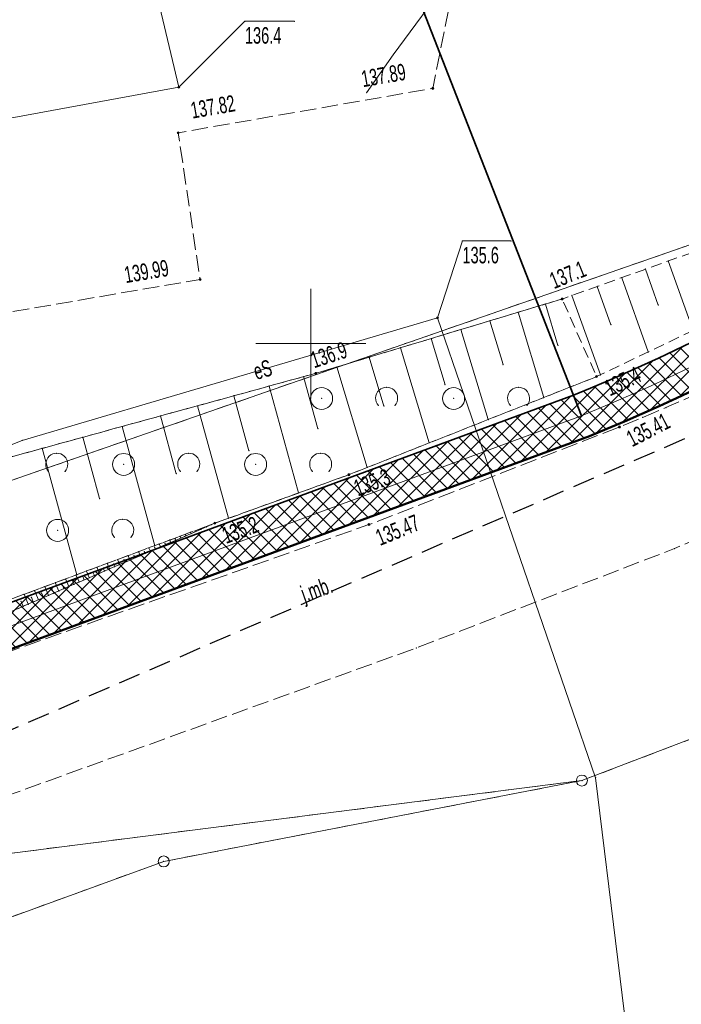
# Model space of a CAD drawing. Extents: x 6456700 to 6518119, y 5963420 to 5980059.
# Tile 78 of 256: x 6512006 to 6512036, y 5964269 to 5964314. Entities that reach past the tile are written whole.
import ezdxf
from ezdxf.enums import TextEntityAlignment as Align

# ---------------------------------------------------------------- set-up
doc = ezdxf.new("R2010")
doc.units = 0
doc.header["$MEASUREMENT"] = 0
for name, pattern in [('L_0_03', [1, 0.5, -0.5]), ('L_0_04', [1.5, 1, -0.5]), ('L_0_52', [1, 0.75, -0.25]), ('L_0_5A', [0.75, 0.5, -0.25])]:
    doc.linetypes.add(name, pattern=pattern)
doc.layers.get('0').update_dxf_attribs({"color": 2, "linetype": 'CONTINUOUS', "lineweight": 5})
for name, color, linetype, lineweight in [('000_Inne__niezydentyfikowane_', 7, 'CONTINUOUS', 18), ('18mm Kreska ciągła', 7, 'CONTINUOUS', 18), ('202_punkt_graniczny', 7, 'CONTINUOUS', 18), ('218_kontur_uzytku_gruntowego', 96, 'L_0_03', 18), ('219_dzialka_ewidencyjna', 7, 'CONTINUOUS', 18), ('35mm Ciągła', 7, 'CONTINUOUS', 35), ('50mm Kreska ciągła', 7, 'CONTINUOUS', 50), ('9mm Kreska ciągła', 252, 'CONTINUOUS', 9), ('jezdnia', 7, 'CONTINUOUS', 18), ('jezdnia_Atr17', 7, 'CONTINUOUS', 18), ('obszar_utwardzony', 7, 'CONTINUOUS', 18), ('pikieta_naturalna', 7, 'CONTINUOUS', 18), ('pikieta_naturalna_Atr2', 7, 'CONTINUOUS', 18), ('pikieta_sztuczna', 7, 'CONTINUOUS', 18), ('pikieta_sztuczna_Atr2', 7, 'CONTINUOUS', 18), ('przewod_elektroenergetyczny_podziemny', 7, 'CONTINUOUS', 18), ('przewod_elektroenergetyczny_podziemny_Atr1', 7, 'CONTINUOUS', 18), ('rzedna', 7, 'CONTINUOUS', 18), ('rzedna_Atr2', 7, 'CONTINUOUS', 18), ('rzedna_Atr3', 7, 'CONTINUOUS', 18), ('siatka_krzyrzy', 7, 'CONTINUOUS', 18), ('skarpa_nieumocniona', 7, 'CONTINUOUS', 18), ('zadrzewienie__zakrzewienie', 7, 'CONTINUOUS', 18), ('Zakres', 7, 'CONTINUOUS', 18)]:
    doc.layers.add(name, color=color, linetype=linetype, lineweight=lineweight)
doc.styles.get("Standard").update_dxf_attribs({"font": 'txt', "width": 0.75})

# ---------------------------------------------------------------- blocks, each defined once
blk = doc.blocks.new('mdcp_nowa')
at = {"layer": 'pikieta_naturalna', "linetype": 'Continuous', "lineweight": 18, "true_color": 0x000000}
for points in [[(6494761.43, 5980751.985, 1), (6494761.43, 5980752.075, 1)], [(6494750.23, 5980748.605, 1), (6494750.23, 5980748.695, 1)], [(6494763, 5980748.455, 1), (6494763, 5980748.545, 1)], [(6494751.74, 5980743.995, 1), (6494751.74, 5980744.085, 1)], [(6494745.64, 5980741.785, 1), (6494745.64, 5980741.875, 1)]]:
    blk.add_hatch(color=18, dxfattribs=at).paths.add_polyline_path(points)
at = {"layer": 'pikieta_sztuczna', "linetype": 'Continuous', "lineweight": 18, "true_color": 0x000000}
for points in [[(6494755.55, 5980761.565, 1), (6494755.55, 5980761.655, 1)], [(6494743.98, 5980759.545, 1), (6494743.98, 5980759.635, 1)], [(6494744.97, 5980752.875, 1), (6494744.97, 5980752.965, 1)], [(6494764.04, 5980746.165, 1), (6494764.04, 5980746.255, 1)], [(6494752.65, 5980741.725, 1), (6494752.65, 5980741.815, 1)]]:
    blk.add_hatch(color=18, dxfattribs=at).paths.add_polyline_path(points)
at = {"layer": 'rzedna', "linetype": 'Continuous', "lineweight": 18, "true_color": 0x000000}
for points in [[(6494744.01, 5980761.615, 1), (6494744.01, 5980761.705, 1)], [(6494755.77, 5980751.125, 1), (6494755.77, 5980751.215, 1)]]:
    blk.add_hatch(color=18, dxfattribs=at).paths.add_polyline_path(points)
at = {"layer": '000_Inne__niezydentyfikowane_', "linetype": 'Continuous', "lineweight": 18, "flags": 128}
for points in [[(6494766.26, 5980753.76), (6494767.39, 5980750.6)], [(6494765.22, 5980753.39), (6494765.8, 5980751.75)], [(6494764.14, 5980753), (6494765.35, 5980749.62)], [(6494763.03, 5980752.6), (6494763.65, 5980750.86)], [(6494761.88, 5980752.19), (6494763.17, 5980748.58)], [(6494759.43, 5980751.43), (6494760.6, 5980747.55)], [(6494760.67, 5980751.8), (6494761.24, 5980749.92)], [(6494758.15, 5980751.04), (6494758.75, 5980749.05)], [(6494756.83, 5980750.64), (6494758.07, 5980746.55)], [(6494755.48, 5980750.23), (6494756.11, 5980748.13)], [(6494754.09, 5980749.81), (6494755.39, 5980745.49)], [(6494752.66, 5980749.38), (6494753.33, 5980747.16)], [(6494751.19, 5980748.94), (6494752.57, 5980744.37)], [(6494749.68, 5980748.5), (6494750.33, 5980746.13)], [(6494748.11, 5980748.07), (6494749.45, 5980743.21)], [(6494746.51, 5980747.63), (6494747.19, 5980745.13)], [(6494744.86, 5980747.17), (6494746.26, 5980742.06)], [(6494743.17, 5980746.71), (6494743.89, 5980744.08)], [(6494741.43, 5980746.23), (6494742.91, 5980740.81)], [(6494739.64, 5980745.74), (6494740.4, 5980742.95)], [(6494737.79, 5980745.24), (6494739.37, 5980739.49)], [(6494745.02, 5980741.56), (6494745.01, 5980741.59)], [(6494745.25, 5980741.66), (6494745.25, 5980741.67)], [(6494745.48, 5980741.76), (6494745.48, 5980741.77)], [(6494743.86, 5980741.06), (6494743.84, 5980741.11)], [(6494744.1, 5980741.16), (6494744.06, 5980741.24)], [(6494744.33, 5980741.26), (6494744.31, 5980741.3)], [(6494744.56, 5980741.36), (6494744.53, 5980741.42)], [(6494744.79, 5980741.46), (6494744.78, 5980741.48)], [(6494742.71, 5980740.56), (6494742.64, 5980740.71)], [(6494742.94, 5980740.66), (6494742.91, 5980740.73)], [(6494743.17, 5980740.76), (6494743.11, 5980740.89)], [(6494743.4, 5980740.86), (6494743.38, 5980740.92)], [(6494743.63, 5980740.96), (6494743.59, 5980741.07)], [(6494741.78, 5980740.16), (6494741.7, 5980740.36)], [(6494742.01, 5980740.26), (6494741.97, 5980740.35)], [(6494742.25, 5980740.36), (6494742.17, 5980740.54)], [(6494742.48, 5980740.46), (6494742.44, 5980740.54)], [(6494740.4, 5980739.56), (6494740.28, 5980739.83)], [(6494740.63, 5980739.66), (6494740.57, 5980739.79)], [(6494740.86, 5980739.76), (6494740.75, 5980740.01)], [(6494741.09, 5980739.86), (6494741.04, 5980739.98)], [(6494741.32, 5980739.96), (6494741.22, 5980740.18)], [(6494741.55, 5980740.06), (6494741.51, 5980740.17)], [(6494739.47, 5980739.16), (6494739.33, 5980739.48)], [(6494739.7, 5980739.26), (6494739.64, 5980739.41)], [(6494739.93, 5980739.36), (6494739.8, 5980739.66)], [(6494740.17, 5980739.46), (6494740.1, 5980739.6)], [(6494738.08, 5980738.55), (6494737.91, 5980738.95)], [(6494738.55, 5980738.75), (6494738.39, 5980739.13)], [(6494738.78, 5980738.86), (6494738.7, 5980739.04)], [(6494739.01, 5980738.96), (6494738.86, 5980739.3)], [(6494739.24, 5980739.06), (6494739.17, 5980739.22)], [(6494737.16, 5980738.15), (6494736.97, 5980738.6)], [(6494737.39, 5980738.25), (6494737.3, 5980738.47)], [(6494737.62, 5980738.35), (6494737.44, 5980738.77)], [(6494737.85, 5980738.45), (6494737.76, 5980738.66)], [(6494738.32, 5980738.65), (6494738.23, 5980738.85)], [(6494736.93, 5980738.05), (6494736.83, 5980738.28)]]:
    blk.add_lwpolyline(points, dxfattribs=at)
at = {"layer": '000_Inne__niezydentyfikowane_'}
for p in [(6494766.26, 5980753.76), (6494765.22, 5980753.39), (6494764.14, 5980753), (6494763.03, 5980752.6), (6494761.88, 5980752.19), (6494759.43, 5980751.43), (6494760.67, 5980751.8), (6494765.8, 5980751.75), (6494758.15, 5980751.04), (6494756.83, 5980750.64), (6494763.65, 5980750.86), (6494755.48, 5980750.23), (6494754.09, 5980749.81), (6494761.24, 5980749.92), (6494765.35, 5980749.62), (6494752.66, 5980749.38), (6494751.19, 5980748.94), (6494758.75, 5980749.05), (6494749.68, 5980748.5), (6494763.17, 5980748.58), (6494748.11, 5980748.07), (6494756.11, 5980748.13), (6494746.51, 5980747.63), (6494760.6, 5980747.55), (6494744.86, 5980747.17), (6494753.33, 5980747.16), (6494743.17, 5980746.71), (6494758.07, 5980746.55), (6494741.43, 5980746.23), (6494750.33, 5980746.13), (6494739.64, 5980745.74), (6494737.79, 5980745.24), (6494755.39, 5980745.49), (6494747.19, 5980745.13), (6494752.57, 5980744.37), (6494743.89, 5980744.08), (6494740.4, 5980742.95), (6494749.45, 5980743.21), (6494746.26, 5980742.06), (6494745.01, 5980741.59), (6494745.02, 5980741.56), (6494745.25, 5980741.67), (6494745.25, 5980741.66), (6494745.48, 5980741.77), (6494745.48, 5980741.76), (6494743.84, 5980741.11), (6494744.06, 5980741.24), (6494744.1, 5980741.16), (6494744.31, 5980741.3), (6494744.33, 5980741.26), (6494744.53, 5980741.42), (6494744.56, 5980741.36), (6494744.78, 5980741.48), (6494744.79, 5980741.46), (6494742.64, 5980740.71), (6494742.91, 5980740.81), (6494742.91, 5980740.73), (6494743.11, 5980740.89), (6494743.17, 5980740.76), (6494743.38, 5980740.92), (6494743.4, 5980740.86), (6494743.59, 5980741.07), (6494743.63, 5980740.96), (6494743.86, 5980741.06), (6494741.7, 5980740.36), (6494741.97, 5980740.35), (6494742.01, 5980740.26), (6494742.17, 5980740.54), (6494742.25, 5980740.36), (6494742.44, 5980740.54), (6494742.48, 5980740.46), (6494742.71, 5980740.56), (6494742.94, 5980740.66), (6494740.28, 5980739.83), (6494740.57, 5980739.79), (6494740.75, 5980740.01), (6494741.04, 5980739.98), (6494741.09, 5980739.86), (6494741.22, 5980740.18), (6494741.32, 5980739.96), (6494741.51, 5980740.17), (6494741.55, 5980740.06), (6494741.78, 5980740.16), (6494739.33, 5980739.48), (6494739.37, 5980739.49), (6494739.64, 5980739.41), (6494739.8, 5980739.66), (6494739.93, 5980739.36), (6494740.1, 5980739.6), (6494740.17, 5980739.46), (6494740.4, 5980739.56), (6494740.63, 5980739.66), (6494740.86, 5980739.76), (6494737.91, 5980738.95), (6494738.39, 5980739.13), (6494738.7, 5980739.04), (6494738.86, 5980739.3), (6494739.01, 5980738.96), (6494739.17, 5980739.22), (6494739.24, 5980739.06), (6494739.47, 5980739.16), (6494739.7, 5980739.26), (6494736.97, 5980738.6), (6494737.3, 5980738.47), (6494737.44, 5980738.77), (6494737.76, 5980738.66), (6494737.85, 5980738.45), (6494738.08, 5980738.55), (6494738.23, 5980738.85), (6494738.32, 5980738.65), (6494738.55, 5980738.75), (6494738.78, 5980738.86), (6494736.83, 5980738.28), (6494736.93, 5980738.05), (6494737.16, 5980738.15), (6494737.39, 5980738.25), (6494737.62, 5980738.35)]:
    blk.add_point(p, dxfattribs=at)
at = {"layer": '202_punkt_graniczny', "color": 7, "linetype": 'Continuous', "lineweight": 18}
for centre in [(6494762.33, 5980730.13), (6494743.32, 5980726.45)]:
    blk.add_circle(centre, 0.25, dxfattribs=at)
at = {"layer": '202_punkt_graniczny'}
for p in [(6494762.33, 5980730.13), (6494743.32, 5980726.45)]:
    blk.add_point(p, dxfattribs=at)
at = {"layer": '218_kontur_uzytku_gruntowego', "lineweight": 18, "flags": 128}
for points in [[(6494779.29, 5980758.68), (6494710.14, 5980734.66)], [(6494762.33, 5980730.13), (6494778.9, 5980736.45)], [(6494762.33, 5980730.13), (6494715.87, 5980724.21)], [(6494743.32, 5980726.45), (6494762.33, 5980730.13)], [(6494727.08, 5980720.54), (6494743.32, 5980726.45)]]:
    blk.add_lwpolyline(points, dxfattribs=at)
at = {"layer": '218_kontur_uzytku_gruntowego'}
for p in [(6494762.33, 5980730.13), (6494762.33, 5980730.13), (6494762.33, 5980730.13), (6494762.33, 5980730.13), (6494743.32, 5980726.45), (6494743.32, 5980726.45)]:
    blk.add_point(p, dxfattribs=at)
at = {"layer": '219_dzialka_ewidencyjna', "color": 3, "linetype": 'Continuous', "lineweight": 18, "flags": 128}
for points in [[(6494710.14, 5980734.66), (6494779.29, 5980758.68)], [(6494778.9, 5980736.45), (6494762.33, 5980730.13)], [(6494715.87, 5980724.21), (6494762.33, 5980730.13)], [(6494762.33, 5980730.13), (6494743.32, 5980726.45)], [(6494727.08, 5980720.54), (6494743.32, 5980726.45)]]:
    blk.add_lwpolyline(points, dxfattribs=at)
at = {"layer": '219_dzialka_ewidencyjna', "color": 3}
for p in [(6494762.33, 5980730.13), (6494762.33, 5980730.13), (6494762.33, 5980730.13), (6494743.32, 5980726.45), (6494743.32, 5980726.45)]:
    blk.add_point(p, dxfattribs=at)
at = {"layer": 'jezdnia', "color": 7, "linetype": 'L_0_52', "lineweight": 18, "flags": 128}
blk.add_lwpolyline([(6494800.98, 5980766.05), (6494800.28, 5980765.21), (6494799.58, 5980764.38), (6494798.86, 5980763.57), (6494798.14, 5980762.76), (6494797.4, 5980761.96), (6494796.65, 5980761.17), (6494795.56, 5980759.97), (6494794.45, 5980758.8), (6494793.3, 5980757.65), (6494792.14, 5980756.53), (6494790.94, 5980755.44), (6494789.72, 5980754.37), (6494788.47, 5980753.34), (6494787.2, 5980752.33), (6494785.91, 5980751.36), (6494784.6, 5980750.41), (6494783.26, 5980749.5), (6494781.9, 5980748.62), (6494780.52, 5980747.77), (6494779.49, 5980747.15), (6494778.44, 5980746.54), (6494777.4, 5980745.94), (6494776.34, 5980745.36), (6494775.28, 5980744.78), (6494774.21, 5980744.23), (6494773.13, 5980743.68), (6494772.05, 5980743.15), (6494770.96, 5980742.63), (6494769.86, 5980742.12), (6494768.76, 5980741.63), (6494767.65, 5980741.15), (6494766.54, 5980740.68), (6494754.8, 5980736.16), (6494735.09, 5980729.04), (6494724.78, 5980724.36), (6494723.57, 5980723.74), (6494722.37, 5980723.09), (6494721.19, 5980722.42), (6494720.02, 5980721.72), (6494718.86, 5980721.01), (6494717.72, 5980720.27), (6494716.59, 5980719.51), (6494715.47, 5980718.73), (6494714.37, 5980717.93), (6494713.29, 5980717.1), (6494712.22, 5980716.26), (6494711.16, 5980715.4), (6494710.13, 5980714.51), (6494709.11, 5980713.61), (6494707.48, 5980712.2), (6494705.88, 5980710.76), (6494704.3, 5980709.3), (6494702.75, 5980707.8), (6494701.22, 5980706.28), (6494699.72, 5980704.74), (6494698.24, 5980703.17), (6494696.79, 5980701.57), (6494695.37, 5980699.95), (6494693.98, 5980698.31), (6494692.61, 5980696.64), (6494691.28, 5980694.95), (6494689.97, 5980693.24), (6494678.42, 5980678.9), (6494663.6, 5980660.49), (6494656.62, 5980651.14), (6494655.4, 5980649.55), (6494654.2, 5980647.93), (6494653.04, 5980646.3), (6494651.91, 5980644.64), (6494650.81, 5980642.95), (6494649.75, 5980641.25), (6494648.71, 5980639.53), (6494647.72, 5980637.79), (6494646.75, 5980636.02), (6494645.82, 5980634.24), (6494644.93, 5980632.44), (6494644.07, 5980630.63), (6494643.25, 5980628.8), (6494642.46, 5980626.95), (6494642.09, 5980625.98), (6494641.74, 5980625), (6494641.4, 5980624.01), (6494641.09, 5980623.02), (6494640.79, 5980622.02), (6494640.5, 5980621.01), (6494640.24, 5980620.01), (6494639.99, 5980618.99), (6494639.76, 5980617.98), (6494639.55, 5980616.96), (6494639.36, 5980615.93), (6494639.19, 5980614.9), (6494639.03, 5980613.87), (6494638.89, 5980612.84), (6494638.61, 5980611.3), (6494638.37, 5980609.75), (6494638.16, 5980608.19), (6494638, 5980606.63), (6494637.87, 5980605.07), (6494637.78, 5980603.5), (6494637.73, 5980601.93), (6494637.72, 5980600.36), (6494637.727, 5980600.016), (6494630.507, 5980602.343), (6494630.51, 5980602.97), (6494630.54, 5980604.31), (6494630.59, 5980605.65), (6494630.67, 5980606.99), (6494630.77, 5980608.32), (6494630.9, 5980609.66), (6494631.05, 5980610.99), (6494631.23, 5980612.32), (6494631.43, 5980613.64), (6494631.66, 5980614.96), (6494631.91, 5980616.28), (6494632.19, 5980617.59), (6494632.49, 5980618.9), (6494632.82, 5980620.2), (6494633.17, 5980621.49), (6494633.52, 5980622.8), (6494633.9, 5980624.09), (6494634.3, 5980625.39), (6494634.72, 5980626.67), (6494635.16, 5980627.95), (6494635.63, 5980629.21), (6494636.12, 5980630.47), (6494636.63, 5980631.72), (6494637.17, 5980632.96), (6494637.73, 5980634.19), (6494638.31, 5980635.41), (6494638.91, 5980636.62), (6494639.53, 5980637.82), (6494640.18, 5980639.01), (6494651.91, 5980654.89), (6494659.39, 5980664.48), (6494673.45, 5980682.25), (6494686.07, 5980698.81), (6494697.34, 5980711.93), (6494704.77, 5980718.76), (6494705.95, 5980719.62), (6494707.13, 5980720.47), (6494708.32, 5980721.31), (6494709.52, 5980722.13), (6494710.73, 5980722.95), (6494711.95, 5980723.75), (6494713.17, 5980724.54), (6494714.41, 5980725.31), (6494715.65, 5980726.08), (6494716.89, 5980726.83), (6494718.15, 5980727.57), (6494719.41, 5980728.3), (6494720.68, 5980729.01), (6494721.96, 5980729.71), (6494733.02, 5980734.84), (6494752.65, 5980741.77), (6494764.04, 5980746.21), (6494765.1, 5980746.65), (6494766.15, 5980747.09), (6494767.2, 5980747.55), (6494768.24, 5980748.02), (6494769.28, 5980748.5), (6494770.32, 5980748.99), (6494771.34, 5980749.49), (6494772.37, 5980750.01), (6494773.38, 5980750.53), (6494774.39, 5980751.07), (6494775.4, 5980751.61), (6494776.4, 5980752.17), (6494777.39, 5980752.74), (6494778.56, 5980753.48), (6494779.71, 5980754.25), (6494780.85, 5980755.04), (6494781.97, 5980755.85), (6494783.08, 5980756.68), (6494784.17, 5980757.53), (6494785.24, 5980758.41), (6494786.3, 5980759.3), (6494787.34, 5980760.22), (6494788.36, 5980761.15), (6494789.36, 5980762.11), (6494790.34, 5980763.08), (6494791.31, 5980764.08), (6494792.25, 5980765.09), (6494796.57, 5980770.19), (6494801.12, 5980776.47), (6494807.76, 5980786.96), (6494824.2, 5980815.58), (6494837.02, 5980838.19), (6494852.07, 5980864.69), (6494865.45, 5980888.16), (6494878.03, 5980909.37), (6494879.23, 5980911.4), (6494880.45, 5980913.41), (6494881.7, 5980915.41), (6494882.97, 5980917.4), (6494884.25, 5980919.37), (6494885.56, 5980921.33), (6494886.89, 5980923.28), (6494888.25, 5980925.21), (6494889.62, 5980927.12), (6494891.01, 5980929.02), (6494892.43, 5980930.91), (6494893.86, 5980932.78), (6494895.32, 5980934.63), (6494896.79, 5980936.47), (6494904.42, 5980944.79), (6494917.35, 5980957.18), (6494930.46, 5980968.66), (6494934.059, 5980971.777), (6494933.221, 5980963.181), (6494926.63, 5980957.35), (6494921.6, 5980952.87), (6494901.47, 5980932.34), (6494900.03, 5980930.62), (6494898.61, 5980928.88), (6494897.21, 5980927.13), (6494895.83, 5980925.35), (6494894.48, 5980923.57), (6494893.14, 5980921.76), (6494891.83, 5980919.94), (6494890.54, 5980918.1), (6494889.28, 5980916.25), (6494888.04, 5980914.38), (6494886.82, 5980912.49), (6494885.62, 5980910.59), (6494884.45, 5980908.68), (6494883.3, 5980906.75), (6494870.77, 5980885.48), (6494856.93, 5980861.45), (6494842.16, 5980835.5), (6494829.15, 5980812.43), (6494813, 5980783.94), (6494806.11, 5980773.06), (6494805.51, 5980772.15), (6494804.9, 5980771.26), (6494804.27, 5980770.37), (6494803.64, 5980769.49), (6494802.99, 5980768.61), (6494802.33, 5980767.75), (6494801.66, 5980766.89)], close=True, dxfattribs=at)
at = {"layer": 'jezdnia'}
for p in [(6494766.15, 5980747.09), (6494765.1, 5980746.65), (6494764.04, 5980746.21), (6494752.65, 5980741.77), (6494766.54, 5980740.68), (6494754.8, 5980736.16)]:
    blk.add_point(p, dxfattribs=at)
at = {"layer": 'obszar_utwardzony', "color": 7, "linetype": 'L_0_52', "lineweight": 18, "flags": 128}
blk.add_lwpolyline([(6494797.41, 5980794.72), (6494794.5, 5980797.46), (6494788.92, 5980791.49), (6494783.32, 5980787.57), (6494780.17, 5980790.76), (6494755.93, 5980778.76), (6494756.17, 5980774.19), (6494752.02, 5980771.52), (6494756.45, 5980766.09), (6494755.55, 5980761.61), (6494743.98, 5980759.59), (6494744.97, 5980752.92), (6494714.35, 5980747.66), (6494708.39, 5980746.17), (6494708.19, 5980746.85), (6494704.41, 5980746.08), (6494703.98, 5980749.21), (6494705.3, 5980762.89), (6494707.86, 5980761.49), (6494710.29, 5980761.83), (6494709.81, 5980765.31), (6494707.38, 5980764.95), (6494706.67, 5980775.32), (6494709.75, 5980775.92), (6494729.82, 5980779.4), (6494743.01, 5980781.72), (6494750.35, 5980782.98), (6494750.78, 5980780.28), (6494751.56, 5980780.24), (6494754.65, 5980780.55), (6494758.81, 5980788.16), (6494779.4, 5980798.58), (6494792.12, 5980810.16), (6494795.03, 5980809.78), (6494797.89, 5980806.82), (6494801.13, 5980803.36), (6494803.79, 5980802.02)], close=True, dxfattribs=at)
at = {"layer": 'obszar_utwardzony'}
for p in [(6494755.55, 5980761.61), (6494743.98, 5980759.59), (6494744.97, 5980752.92)]:
    blk.add_point(p, dxfattribs=at)
at = {"layer": 'pikieta_naturalna', "color": 7, "linetype": 'Continuous', "lineweight": 18}
for centre in [(6494761.43, 5980752.03), (6494750.23, 5980748.65), (6494763, 5980748.5), (6494751.74, 5980744.04), (6494745.64, 5980741.83)]:
    blk.add_circle(centre, 0.045, dxfattribs=at)
at = {"layer": 'pikieta_naturalna'}
for p in [(6494761.43, 5980752.03), (6494750.23, 5980748.65), (6494763, 5980748.5), (6494751.74, 5980744.04), (6494745.64, 5980741.83)]:
    blk.add_point(p, dxfattribs=at)
at = {"layer": 'pikieta_sztuczna', "color": 7, "linetype": 'Continuous', "lineweight": 18}
for centre in [(6494755.55, 5980761.61), (6494743.98, 5980759.59), (6494744.97, 5980752.92), (6494764.04, 5980746.21), (6494752.65, 5980741.77)]:
    blk.add_circle(centre, 0.045, dxfattribs=at)
at = {"layer": 'pikieta_sztuczna'}
for p in [(6494755.55, 5980761.61), (6494743.98, 5980759.59), (6494744.97, 5980752.92), (6494764.04, 5980746.21), (6494752.65, 5980741.77)]:
    blk.add_point(p, dxfattribs=at)
at = {"layer": 'przewod_elektroenergetyczny_podziemny', "color": 1, "linetype": 'Continuous', "lineweight": 18, "flags": 128}
for points in [[(6494703.82, 5980734.68), (6494704.48, 5980734.92), (6494704.97, 5980736.04), (6494704.02, 5980748.77), (6494706.67, 5980754.77), (6494724.78, 5980758.13), (6494744.01, 5980761.66), (6494741.96, 5980770.29), (6494741.54, 5980775.09), (6494740.03, 5980781.38), (6494735.52, 5980791.93), (6494733.48, 5980796.91), (6494730.09, 5980801.58), (6494735.42, 5980806.44), (6494728.84, 5980814.2), (6494727.57, 5980814.3)], [(6494752.54, 5980761.41), (6494753.75, 5980763.13), (6494756.37, 5980766.7), (6494753.56, 5980770.71), (6494750.31, 5980776.83), (6494743.93, 5980787.84), (6494741.74, 5980791.37), (6494737.8, 5980801.67), (6494737.16, 5980804.18), (6494734.29, 5980808.14), (6494732.87, 5980808.92), (6494732.46, 5980808.54)], [(6494764.98, 5980713.7), (6494762.95, 5980730.26), (6494755.77, 5980751.17), (6494736.89, 5980745.6), (6494723.01, 5980740.14), (6494710.13, 5980735.34), (6494705.77, 5980734.6), (6494703.59, 5980735.23)]]:
    blk.add_lwpolyline(points, dxfattribs=at)
at = {"layer": 'przewod_elektroenergetyczny_podziemny'}
for p in [(6494753.75, 5980763.13), (6494744.01, 5980761.66), (6494752.54, 5980761.41), (6494755.77, 5980751.17), (6494736.89, 5980745.6), (6494762.95, 5980730.26)]:
    blk.add_point(p, dxfattribs=at)
at = {"layer": 'rzedna', "color": 7, "linetype": 'Continuous', "lineweight": 18}
for centre in [(6494744.01, 5980761.66), (6494755.77, 5980751.17)]:
    blk.add_circle(centre, 0.045, dxfattribs=at)
at = {"layer": 'rzedna'}
for p in [(6494744.01, 5980761.66), (6494755.77, 5980751.17)]:
    blk.add_point(p, dxfattribs=at)
at = {"layer": 'rzedna_Atr2', "color": 7, "linetype": 'Continuous', "lineweight": 18, "flags": 128}
for points in [[(6494744.01, 5980761.66), (6494747.01, 5980764.66), (6494749.255, 5980764.66)], [(6494755.77, 5980751.17), (6494756.9, 5980754.67), (6494759.113, 5980754.67)]]:
    blk.add_lwpolyline(points, dxfattribs=at)
at = {"layer": 'rzedna_Atr2'}
for p in [(6494747.01, 5980764.66), (6494749.255, 5980764.66), (6494744.01, 5980761.66), (6494756.9, 5980754.67), (6494759.113, 5980754.67), (6494755.77, 5980751.17)]:
    blk.add_point(p, dxfattribs=at)
at = {"layer": 'siatka_krzyrzy', "linetype": 'Continuous', "lineweight": 18, "flags": 128}
for points in [[(6494750, 5980747.5), (6494750, 5980752.5)], [(6494747.5, 5980750), (6494752.5, 5980750)]]:
    blk.add_lwpolyline(points, dxfattribs=at)
at = {"layer": 'skarpa_nieumocniona', "color": 7, "linetype": 'L_0_5A', "lineweight": 18, "flags": 128}
for points in [[(6494813.39, 5980800.96), (6494806.03, 5980787.96), (6494799.32, 5980778.06), (6494790.83, 5980766.55), (6494783.18, 5980759.49), (6494776.07, 5980754.75), (6494763, 5980748.5), (6494751.74, 5980744.04), (6494745.64, 5980741.83), (6494732.14, 5980736.8), (6494720.58, 5980732.51), (6494709.92, 5980726.8), (6494703.64, 5980722.32), (6494702.05, 5980722.83), (6494709.06, 5980728.05), (6494720.22, 5980736.62), (6494729.47, 5980742.95), (6494750.23, 5980748.65), (6494761.43, 5980752.03), (6494770.23, 5980755.18), (6494774.66, 5980757.12), (6494781.64, 5980761.16), (6494789.36, 5980767.88), (6494798.34, 5980778.64), (6494804.8, 5980788.58), (6494812.98, 5980803.24)], [(6494703.64, 5980722.32), (6494709.92, 5980726.8), (6494720.58, 5980732.51), (6494732.14, 5980736.8), (6494745.64, 5980741.83), (6494732.4, 5980736.09), (6494721.37, 5980730.9), (6494711.11, 5980725.17), (6494703.44, 5980720.28)]]:
    blk.add_lwpolyline(points, close=True, dxfattribs=at)
at = {"layer": 'skarpa_nieumocniona'}
for p in [(6494761.43, 5980752.03), (6494761.43, 5980752.03), (6494750.23, 5980748.65), (6494750.23, 5980748.65), (6494763, 5980748.5), (6494763, 5980748.5), (6494751.74, 5980744.04), (6494751.74, 5980744.04), (6494745.64, 5980741.83), (6494745.64, 5980741.83), (6494745.64, 5980741.83), (6494745.64, 5980741.83)]:
    blk.add_point(p, dxfattribs=at)
at = {"layer": 'zadrzewienie__zakrzewienie', "color": 7, "linetype": 'L_0_5A', "lineweight": 18, "flags": 128}
blk.add_lwpolyline([(6494751.74, 5980744.04), (6494745.64, 5980741.83), (6494732.4, 5980736.09), (6494721.37, 5980730.9), (6494710.11, 5980730.42), (6494709.41, 5980735.43), (6494729.47, 5980742.95), (6494750.23, 5980748.65), (6494761.43, 5980752.03), (6494763, 5980748.5)], close=True, dxfattribs=at)
at = {"layer": 'zadrzewienie__zakrzewienie', "color": 7, "linetype": 'Continuous', "lineweight": 18}
for centre in [(6494750.496, 5980747.506), (6494756.496, 5980747.506), (6494741.496, 5980744.506), (6494747.496, 5980744.506), (6494738.496, 5980741.506)]:
    blk.add_circle(centre, 0.5, dxfattribs=at)
for centre in [(6494753.454, 5980747.517), (6494759.454, 5980747.517), (6494738.454, 5980744.517), (6494744.454, 5980744.517), (6494750.454, 5980744.517), (6494741.454, 5980741.517)]:
    blk.add_arc(centre, 0.5, 318.85, 221.162, dxfattribs=at)
at = {"layer": 'zadrzewienie__zakrzewienie'}
for p in [(6494761.43, 5980752.03), (6494750.23, 5980748.65), (6494763, 5980748.5), (6494753.454, 5980748.017), (6494759.454, 5980748.017), (6494750.496, 5980747.506), (6494756.496, 5980747.506), (6494753.078, 5980747.188), (6494753.83, 5980747.188), (6494759.078, 5980747.188), (6494759.83, 5980747.188), (6494738.454, 5980745.017), (6494744.454, 5980745.017), (6494750.454, 5980745.017), (6494741.496, 5980744.506), (6494747.496, 5980744.506), (6494738.078, 5980744.188), (6494738.83, 5980744.188), (6494744.078, 5980744.188), (6494744.83, 5980744.188), (6494750.078, 5980744.188), (6494750.83, 5980744.188), (6494751.74, 5980744.04), (6494741.454, 5980742.017), (6494745.64, 5980741.83), (6494738.496, 5980741.506), (6494741.078, 5980741.188), (6494741.83, 5980741.188)]:
    blk.add_point(p, dxfattribs=at)
at = {"layer": 'Zakres', "linetype": 'L_0_04', "lineweight": 25, "flags": 128}
blk.add_lwpolyline([(6495113.77, 5985050.22), (6495121.12, 5984877.07), (6495125.76, 5984757.87), (6495129.89, 5984649.81), (6495141.08, 5984611.3), (6495145.77, 5984544.53), (6495147.36, 5984487.27), (6495157.22, 5984392.07), (6495162.95, 5984387.45), (6495180.24, 5984384.16), (6495229.5, 5984386.61), (6495251.65, 5984373.41), (6495258.77, 5984357.12), (6495255.44, 5984330.44), (6495250.77, 5984304.39), (6495252.21, 5984282.78), (6495255.46, 5984256.45), (6495254.94, 5984238.25), (6495266.4, 5984211), (6495277.24, 5984182.33), (6495294.2, 5984133.19), (6495300.94, 5984095.37), (6495313.24, 5984037.69), (6495317.44, 5983978.18), (6495300.35, 5983922.18), (6495282.35, 5983883.38), (6495266.21, 5983862.23), (6495242.03, 5983839.67), (6495211.11, 5983816.86), (6495158.26, 5983772.66), (6495130.6, 5983651.16), (6495116.31, 5983543.43), (6495129.51, 5983346.73), (6495134.58, 5983264.71), (6495139.64, 5983186.97), (6495193.25, 5983077.94), (6495199.2, 5983041.97), (6495206.23, 5983026), (6495208.96, 5983004.88), (6495202.27, 5982979.48), (6495202.42, 5982950.13), (6495209.35, 5982897.38), (6495215.97, 5982850.34), (6495228.6, 5982809.97), (6495226.85, 5982778.82), (6495225.04, 5982750.56), (6495220.26, 5982723.37), (6495226.54, 5982679.97), (6495206.06, 5982669.48), (6495192.68, 5982657.71), (6495184.57, 5982648.65), (6495174.78, 5982624.58), (6495164.23, 5982604.61), (6495150.7, 5982588.3), (6495137.69, 5982582.43), (6495118.26, 5982573.75), (6495100.35, 5982558.42), (6495090.36, 5982544.99), (6495075.87, 5982519.06), (6495060.83, 5982499.68), (6495049.41, 5982485.49), (6495035.07, 5982459.7), (6495006.7, 5982406.64), (6494980.89, 5982351.84), (6494944.35, 5982293.29), (6494925.72, 5982250.11), (6494905.2, 5982190.37), (6494898.43, 5982153.5), (6494879.51, 5982063.89), (6494864.14, 5981992.66), (6494816.93, 5981768.61), (6494777.79, 5981577.7), (6494739.84, 5981394.72), (6494718.65, 5981297.89), (6494716.45, 5981237.31), (6494738.62, 5981208.21), (6494776.48, 5981173.06), (6494817.16, 5981137.44), (6494847.63, 5981109.8), (6494877.39, 5981077.08), (6494912.75, 5981030.55), (6494916.06, 5981014.71), (6494903.86, 5980957.01), (6494916.13, 5980953.51), (6494892.32, 5980927.59), (6494850.7, 5980858.8), (6494806.81, 5980779.89), (6494785.1, 5980753.49), (6494715.22, 5980723.29), (6494679.96, 5980686.78), (6494651.35, 5980651.29), (6494549.14, 5980683.24), (6494511.84, 5980659.66), (6494443.61, 5980630.33), (6494428.78, 5980598.6), (6494431.58, 5980579.46), (6494420.56, 5980549.76), (6494416.45, 5980528.2), (6494403.86, 5980507.16), (6494388.89, 5980482.96), (6494365.32, 5980407.99), (6494335.67, 5980315.15), (6494332.29, 5980297.41), (6494335.1, 5980278.18), (6494347.25, 5980254.84), (6494336.79, 5980250.09), (6494300.04, 5980271.34), (6494320.8, 5980301.43), (6494336.81, 5980349.17), (6494344.85, 5980380.92), (6494360.85, 5980437.13), (6494374.18, 5980476.38), (6494386.14, 5980498.84), (6494403.02, 5980528.52), (6494411.33, 5980563.19), (6494420.84, 5980586.25), (6494420.25, 5980601.11), (6494434.95, 5980635.94), (6494446.75, 5980644.99), (6494465.77, 5980647.27), (6494513.02, 5980669.46), (6494507.85, 5980679.68), (6494547.89, 5980705.83), (6494570.06, 5980691.34), (6494636.17, 5980669.05), (6494706.14, 5980756.86), (6494742.78, 5980772.58), (6494798.53, 5980814.27), (6494826.12, 5980867.97), (6494849.57, 5980908.6), (6494845.35, 5980942.01), (6494853.94, 5980970.83), (6494891.08, 5980960.54), (6494890.11, 5980965.73), (6494903.94, 5981025.69), (6494869.98, 5981070.3), (6494770.97, 5981160.58), (6494728.18, 5981200.64), (6494706.13, 5981229.56), (6494707.94, 5981299.75), (6494728.84, 5981398.1), (6494767.06, 5981580.19), (6494806.17, 5981770.55), (6494854.36, 5981994.76), (6494869.73, 5982065.97), (6494888.61, 5982155.44), (6494891.67, 5982173.95), (6494895.82, 5982197.45), (6494916.38, 5982253.72), (6494935.47, 5982297.95), (6494954.97, 5982331.67), (6494972.09, 5982356.64), (6494997.76, 5982411.14), (6495026.29, 5982464.48), (6495041.09, 5982491.09), (6495052.99, 5982505.88), (6495067.51, 5982524.6), (6495081.94, 5982550.43), (6495092.99, 5982565.28), (6495112.86, 5982582.29), (6495133.59, 5982591.55), (6495144.48, 5982596.46), (6495155.87, 5982610.19), (6495165.7, 5982628.8), (6495175.96, 5982654.03), (6495185.62, 5982664.83), (6495200.4, 5982677.82), (6495212.49, 5982688.04), (6495209.64, 5982723.43), (6495215.22, 5982750.57), (6495216.87, 5982779.54), (6495218.31, 5982809.31), (6495206.86, 5982847.92), (6495199.44, 5982894.74), (6495192.11, 5982948.71), (6495190.16, 5982979.24), (6495183.47, 5983075.16), (6495129.79, 5983184.34), (6495124.6, 5983264.07), (6495119.53, 5983346.09), (6495106.27, 5983543.75), (6495120.74, 5983652.9), (6495148.75, 5983779.42), (6495204.15, 5983826.04), (6495273.41, 5983889.36), (6495288.53, 5983927.42), (6495300.83, 5983964.69), (6495303.91, 5983980.14), (6495301.32, 5984039.55), (6495291.1, 5984093.63), (6495284.5, 5984130.67), (6495267.84, 5984178.93), (6495257.12, 5984207.3), (6495244.96, 5984236.19), (6495244.79, 5984255.42), (6495242.25, 5984281.97), (6495240.71, 5984304.95), (6495245.55, 5984331.94), (6495248.51, 5984355.64), (6495243.77, 5984366.47), (6495226.98, 5984376.47), (6495179.54, 5984374.12), (6495158.61, 5984378.09), (6495147.7, 5984386.91), (6495137.38, 5984486.61), (6495135.78, 5984544.04), (6495131.18, 5984609.54), (6495119.95, 5984648.2), (6495115.76, 5984757.49), (6495111.12, 5984876.67), (6495103.73, 5985050.93), (6495109.36, 5985081.73), (6495120.41, 5985085.88)], close=True, dxfattribs=at)
at = {"layer": 'jezdnia_Atr17', "color": 7, "lineweight": 15, "width": 0.66}
blk.add_text('j.mb.', height=0.75, rotation=19.4, dxfattribs=at).set_placement((6494749.47, 5980738.937), align=Align.TOP_LEFT)
at = {"layer": 'pikieta_naturalna_Atr2', "color": 7, "lineweight": 15, "width": 0.66}
for s, rotation, p in [('137.1', 22.2, (6494760.78, 5980753.17)), ('136.9', 18.1, (6494749.92, 5980749.59)), ('135.4', 25.7, (6494763.28, 5980748.27)), ('135.3', 20.7, (6494751.88, 5980743.75)), ('135.2', 20.4, (6494745.89, 5980741.59))]:
    blk.add_text(s, height=0.75, rotation=rotation, dxfattribs=at).set_placement(p, align=Align.TOP_LEFT)
at = {"layer": 'pikieta_sztuczna_Atr2', "color": 7, "lineweight": 15, "width": 0.66}
for s, rotation, p in [('137.89', 9.9, (6494752.25, 5980762.4)), ('137.82', 9.9, (6494744.49, 5980760.97)), ('139.99', 9.6, (6494741.47, 5980753.49)), ('135.41', 27.3, (6494764.27, 5980745.95)), ('135.47', 22.2, (6494752.87, 5980741.49))]:
    blk.add_text(s, height=0.75, rotation=rotation, dxfattribs=at).set_placement(p, align=Align.TOP_LEFT)
at = {"layer": 'przewod_elektroenergetyczny_podziemny_Atr1', "color": 1, "lineweight": 15, "width": 0.66}
blk.add_text('eS', height=0.75, rotation=16.4, dxfattribs=at).set_placement((6494747.321, 5980749.066), align=Align.TOP_LEFT)
at = {"layer": 'rzedna_Atr3', "color": 7, "lineweight": 15, "width": 0.66}
for s, p in [('136.4', (6494747.01, 5980764.393)), ('135.6', (6494756.9, 5980754.402))]:
    blk.add_text(s, height=0.75, dxfattribs=at).set_placement(p, align=Align.TOP_LEFT)

msp = doc.modelspace()

# ---------------------------------------------------------------- block references
at = {"linetype": 'ByBlock'}
msp.add_blockref('mdcp_nowa', (17268.786, -16450.998), dxfattribs=at)

# ---------------------------------------------------------------- next in the draw order: hatches: boundary and pattern name
at = {"layer": '9mm Kreska ciągła'}
h = msp.add_hatch(dxfattribs=at)
h.set_pattern_fill('ANSI37', color=256, scale=4)
h.set_pattern_definition([(45, (6511919.29713, 5964205.80313), (-0.3535534, 0.3535534), []), (135, (6511919.29713, 5964205.80313), (-0.3535534, -0.3535534), [])])
edge = h.paths.add_edge_path()
edge.add_arc((6512161.116, 5964484.823), 3, 319.1973, 391.4314, ccw=False)
edge.add_arc((6512302.768, 5964368.68), 180.179, 140.67516, 150.2278)
edge.add_line((6512146.371, 5964458.149), (6512072.706, 5964329.641))
edge.add_arc((6511998.482, 5964375.659), 87.332, 292.18388, 328.20144, ccw=False)
edge.add_line((6512031.457, 5964294.792), (6512001.751, 5964283.857))
edge.add_arc((6512036.294, 5964190.013), 100, 110.20793, 142.70539)
edge.add_line((6511956.741, 5964250.604), (6511951.132, 5964243.24))
edge.add_line((6511951.132, 5964243.24), (6511943.519, 5964233.244))
edge.add_line((6511943.519, 5964233.244), (6511923.471, 5964207.866))
edge.add_arc((6511919.53, 5964210.598), 4.795, 267.2117, 325.2662, ccw=False)
edge.add_line((6511919.297, 5964205.809), (6511941.938, 5964234.47))
edge.add_line((6511941.938, 5964234.47), (6511949.542, 5964244.453))
edge.add_line((6511949.542, 5964244.453), (6511955.15, 5964251.816))
edge.add_arc((6512036.294, 5964190.013), 102, 470.20793, 502.70539, ccw=False)
edge.add_line((6512001.06, 5964285.734), (6512030.734, 5964296.657))
edge.add_arc((6511998.482, 5964375.659), 85.332, -67.79309, -31.82159)
edge.add_line((6512070.989, 5964330.666), (6512144.636, 5964459.143))
edge.add_arc((6512306.004, 5964366.643), 186, 499.92494, 510.17738, ccw=False)

# ---------------------------------------------------------------- next in the draw order: linework, layer by layer
at = {"layer": '18mm Kreska ciągła', "color": 4, "ltscale": 0.1}
msp.add_lwpolyline([(6512164.077, 5964485.309, 0.043996), (6512145.503, 5964458.646), (6512071.847, 5964330.153, -0.158361), (6512031.096, 5964295.724), (6512001.406, 5964284.796, 0.142755), (6511955.945, 5964251.21), (6511950.337, 5964243.847), (6511942.729, 5964233.857), (6511920.677, 5964205.942)], format="xyb", dxfattribs=at)
at = {"layer": '35mm Ciągła'}
msp.add_line((6512031.096, 5964295.724), (6512020.192, 5964323.679), dxfattribs=at)
at = {"layer": '35mm Ciągła', "color": 6, "ltscale": 0.1}
msp.add_lwpolyline([(6512163.676, 5964486.388, 0.044765), (6512144.636, 5964459.143), (6512070.989, 5964330.666, -0.158257), (6512030.734, 5964296.657), (6512001.06, 5964285.734, 0.142755), (6511955.15, 5964251.816), (6511949.542, 5964244.453), (6511941.938, 5964234.47), (6511919.297, 5964205.809)], format="xyb", dxfattribs=at)
at = {"layer": '50mm Kreska ciągła', "color": 5, "ltscale": 0.1}
msp.add_lwpolyline([(6512163.387, 5964482.863, 0.041705), (6512146.371, 5964458.149), (6512072.706, 5964329.641, -0.158463), (6512031.457, 5964294.792), (6512001.751, 5964283.857, 0.142755), (6511956.741, 5964250.604), (6511951.132, 5964243.24), (6511943.519, 5964233.244), (6511923.101, 5964207.397)], format="xyb", dxfattribs=at)

doc.saveas('drawing.dxf')
